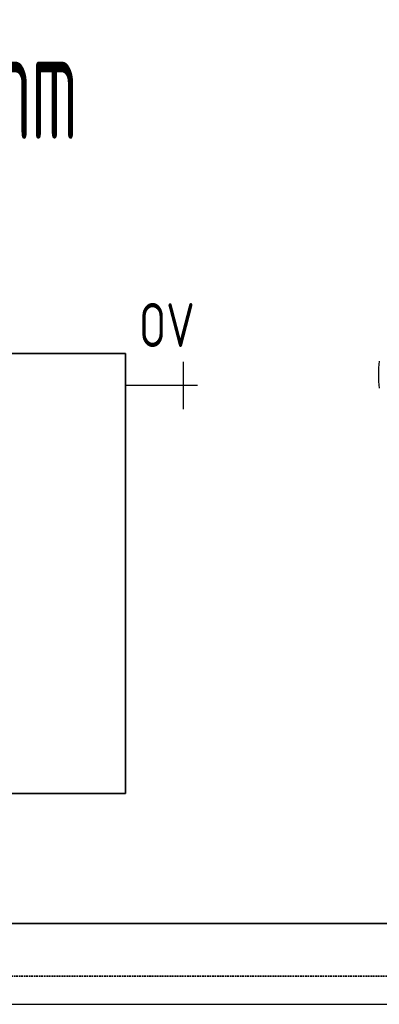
# Model space of a CAD drawing. Header units: millimetres. Extents: x -727 to 69715, y -15705 to 98123.
# Tile 77 of 256: x 23492 to 23902, y -15705 to -14586. Entities that reach past the tile are written whole.
import ezdxf
from ezdxf.enums import TextEntityAlignment as Align

# ---------------------------------------------------------------- set-up
doc = ezdxf.new("R2010")
doc.units = ezdxf.units.MM
doc.linetypes.add('VERDECKT', pattern=[9.525, 6.35, -3.175])
for name, color, linetype, lineweight in [('JS_VYT_POPIS - OBECNĚ', 7, 'Continuous', 5), ('UT_POTRUBI - PŘÍVOD', 1, 'Continuous', 35), ('UT_SCHÉMA_POPIS', 7, 'VERDECKT', 5), ('UT_SCHÉMA_SYMBOLY', 7, 'Continuous', 25), ('UT_SCHÉMA_ZPÁTEČKA', 172, 'VERDECKT', 35), ('UT_ZAŘÍZENÍ - OT', 3, 'Continuous', 35)]:
    doc.layers.add(name, color=color, linetype=linetype, lineweight=lineweight)
doc.styles.add('ISO 2.5', font='isocp.shx', dxfattribs={"width": 0.8, "height": 2.5})
doc.styles.add('VZT_POPIS', font='isocp.shx', dxfattribs={"width": 0.6, "height": 125})

msp = doc.modelspace()

# ---------------------------------------------------------------- linework, layer by layer
msp.add_line((-727.4, -15704.7), (68024.3, -15704.7))
at = {"color": 0, "linetype": 'Continuous'}
msp.add_arc((24012.5, -14989), 112, 172.094, 187.906, dxfattribs=at)
at = {"layer": 'UT_POTRUBI - PŘÍVOD'}
msp.add_line((29407.2, -15612.8), (22546.8, -15612.8), dxfattribs=at)
at = {"layer": 'UT_SCHÉMA_SYMBOLY'}
for p, q in [((23678.7, -15028.4), (23678.7, -14974.4)), ((23694.7, -15001.4), (23612.8, -15001.4))]:
    msp.add_line(p, q, dxfattribs=at)
at = {"layer": 'UT_SCHÉMA_ZPÁTEČKA', "ltscale": 0.3}
msp.add_line((29519.7, -15672.7), (22479.7, -15672.7), dxfattribs=at)
at = {"layer": 'UT_ZAŘÍZENÍ - OT', "linetype": 'Continuous'}
for p, q in [((23612.8, -14964.9), (22412.8, -14964.9)), ((23612.8, -15464.9), (23612.8, -14964.9)), ((22412.8, -15464.9), (23612.8, -15464.9))]:
    msp.add_line(p, q, dxfattribs=at)

# ---------------------------------------------------------------- texts
at = {"layer": 'JS_VYT_POPIS - OBECNĚ', "style": 'VZT_POPIS', "width": 0.5}
msp.add_text('D-OT VK typ 20 - 1200*500 mm', height=125, dxfattribs=at).set_placement((22999, -14658.8), align=Align.MIDDLE_CENTER)
at = {"layer": 'UT_SCHÉMA_POPIS', "style": 'ISO 2.5', "width": 0.8}
msp.add_text('OV', height=50, dxfattribs=at).set_placement((23628.2, -14932.6), align=Align.MIDDLE_LEFT)

doc.saveas('drawing.dxf')
